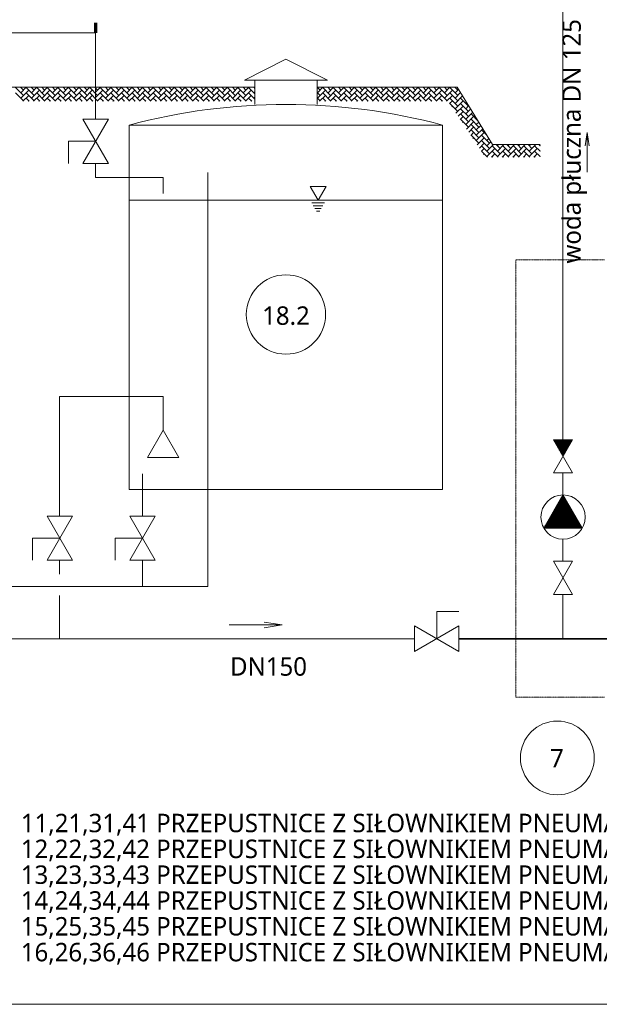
# Model space of a CAD drawing. Extents: x 8447392 to 8536225, y 5996969 to 6031026.
# Tile 30 of 37: x 8496884 to 8498457, y 6024298 to 6026968. Entities that reach past the tile are written whole.
import ezdxf
from ezdxf.enums import TextEntityAlignment as Align

# ---------------------------------------------------------------- set-up
doc = ezdxf.new("R2010")
doc.units = 0
doc.header["$MEASUREMENT"] = 0
doc.linetypes.add('DASHED', pattern=[0.75, 0.5, -0.25])
doc.layers.add('a_armatura', color=7, linetype='CONTINUOUS', lineweight=5)
doc.styles.add('TrembuchetMS', font='trebuc.ttf')

msp = doc.modelspace()

# ---------------------------------------------------------------- linework, layer by layer
at = {"layer": 'a_armatura', "color": 250, "lineweight": 5, "true_color": 0x424242}
for p, q in [((8498358.33046, 6027132.22839), (8498358.33046, 6025783.86156)), ((8496743.22352, 6026932.28732), (8497090.0597, 6026932.28732)), ((8497090.0597, 6026932.28732), (8497090.0597, 6026697.99543)), ((8497606.76961, 6026860.13431), (8497494.26961, 6026803.88431)), ((8497606.76961, 6026860.13431), (8497719.26961, 6026803.88431)), ((8497494.26961, 6026803.88431), (8497719.26961, 6026803.88431)), ((8497522.39461, 6026737.67046), (8497522.39461, 6026803.88431)), ((8497691.14461, 6026737.67046), (8497691.14461, 6026803.88431)), ((8496894.67929, 6026762.20118), (8496873.12668, 6026783.7538)), ((8496894.67929, 6026776.56959), (8496887.05509, 6026784.19379)), ((8496887.49509, 6026783.7538), (8496887.93508, 6026784.19379)), ((8496887.49509, 6026769.38539), (8496902.30349, 6026784.19379)), ((8496887.49509, 6026755.01698), (8496909.0477, 6026776.5696)), ((8496923.41611, 6026762.20118), (8496901.86349, 6026783.7538)), ((8496923.41611, 6026776.56959), (8496915.79191, 6026784.19379)), ((8496916.23191, 6026783.7538), (8496916.6719, 6026784.19379)), ((8496916.23191, 6026769.38539), (8496931.04031, 6026784.19379)), ((8496916.23191, 6026755.01698), (8496937.78452, 6026776.5696)), ((8496952.15293, 6026762.20118), (8496930.60031, 6026783.7538)), ((8496952.15293, 6026776.56959), (8496944.52873, 6026784.19379)), ((8496944.96873, 6026783.7538), (8496945.40872, 6026784.19379)), ((8496944.96873, 6026769.38539), (8496959.77713, 6026784.19379)), ((8496944.96873, 6026755.01698), (8496966.52134, 6026776.5696)), ((8496980.88975, 6026762.20118), (8496959.33713, 6026783.7538)), ((8496980.88975, 6026776.56959), (8496973.26555, 6026784.19379)), ((8496973.70555, 6026783.7538), (8496974.14554, 6026784.19379)), ((8496973.70555, 6026769.38539), (8496988.51394, 6026784.19379)), ((8496973.70555, 6026755.01698), (8496995.25816, 6026776.5696)), ((8497009.62657, 6026762.20118), (8496988.07395, 6026783.7538)), ((8497009.62657, 6026776.56959), (8497002.00237, 6026784.19379)), ((8497002.44237, 6026783.7538), (8497002.88235, 6026784.19379)), ((8497002.44237, 6026769.38539), (8497017.25076, 6026784.19379)), ((8497002.44237, 6026755.01698), (8497023.99498, 6026776.5696)), ((8497038.36339, 6026762.20118), (8497016.81077, 6026783.7538)), ((8497038.36339, 6026776.56959), (8497030.73919, 6026784.19379)), ((8497031.17919, 6026783.7538), (8497031.61917, 6026784.19379)), ((8497031.17919, 6026769.38539), (8497045.98758, 6026784.19379)), ((8497031.17919, 6026755.01698), (8497052.7318, 6026776.5696)), ((8497067.10021, 6026762.20118), (8497045.54759, 6026783.7538)), ((8497067.10021, 6026776.56959), (8497059.47601, 6026784.19379)), ((8497059.91601, 6026783.7538), (8497060.35599, 6026784.19379)), ((8497059.91601, 6026769.38539), (8497074.7244, 6026784.19379)), ((8497059.91601, 6026755.01698), (8497081.46862, 6026776.5696)), ((8497095.83703, 6026762.20118), (8497074.28441, 6026783.7538)), ((8497095.83703, 6026776.56959), (8497088.21283, 6026784.19379)), ((8497088.65283, 6026783.7538), (8497089.09281, 6026784.19379)), ((8497088.65283, 6026769.38539), (8497103.46122, 6026784.19379)), ((8497088.65283, 6026755.01698), (8497110.20544, 6026776.5696)), ((8497124.57385, 6026762.20118), (8497103.02123, 6026783.7538)), ((8497124.57385, 6026776.56959), (8497116.94965, 6026784.19379)), ((8497117.38965, 6026783.7538), (8497117.82963, 6026784.19379)), ((8497117.38965, 6026769.38539), (8497132.19804, 6026784.19379)), ((8497117.38965, 6026755.01698), (8497138.94226, 6026776.5696)), ((8497153.31067, 6026762.20118), (8497131.75805, 6026783.7538)), ((8497153.31067, 6026776.56959), (8497145.68647, 6026784.19379)), ((8497146.12647, 6026783.7538), (8497146.56645, 6026784.19379)), ((8497146.12647, 6026769.38539), (8497160.93486, 6026784.19379)), ((8497146.12647, 6026755.01698), (8497167.67908, 6026776.5696)), ((8497182.04749, 6026762.20118), (8497160.49487, 6026783.7538)), ((8497182.04749, 6026776.56959), (8497174.42329, 6026784.19379)), ((8497174.86329, 6026783.7538), (8497175.30327, 6026784.19379)), ((8497174.86329, 6026769.38539), (8497189.67168, 6026784.19379)), ((8497174.86329, 6026755.01698), (8497196.4159, 6026776.5696)), ((8497210.78431, 6026762.20118), (8497189.23169, 6026783.7538)), ((8497210.78431, 6026776.56959), (8497203.16011, 6026784.19379)), ((8497203.60011, 6026783.7538), (8497204.04009, 6026784.19379)), ((8497203.60011, 6026769.38539), (8497218.4085, 6026784.19379)), ((8497203.60011, 6026755.01698), (8497225.15272, 6026776.5696)), ((8497239.52112, 6026762.20118), (8497217.96851, 6026783.7538)), ((8497239.52112, 6026776.56959), (8497231.89693, 6026784.19379)), ((8497232.33692, 6026783.7538), (8497232.77691, 6026784.19379)), ((8497232.33692, 6026769.38539), (8497247.14532, 6026784.19379)), ((8497232.33692, 6026755.01698), (8497253.88954, 6026776.5696)), ((8497268.25794, 6026762.20118), (8497246.70533, 6026783.7538)), ((8497268.25794, 6026776.56959), (8497260.63375, 6026784.19379)), ((8497261.07374, 6026783.7538), (8497261.51373, 6026784.19379)), ((8497261.07374, 6026769.38539), (8497275.88214, 6026784.19379)), ((8497261.07374, 6026755.01698), (8497282.62636, 6026776.5696)), ((8497296.99476, 6026762.20118), (8497275.44215, 6026783.7538)), ((8497296.99476, 6026776.56959), (8497289.37057, 6026784.19379)), ((8497289.81056, 6026783.7538), (8497290.25055, 6026784.19379)), ((8497289.81056, 6026769.38539), (8497304.61896, 6026784.19379)), ((8497289.81056, 6026755.01698), (8497311.36318, 6026776.5696)), ((8497325.73158, 6026762.20118), (8497304.17897, 6026783.7538)), ((8497325.73158, 6026776.56959), (8497318.10739, 6026784.19379)), ((8497318.54738, 6026783.7538), (8497318.98737, 6026784.19379)), ((8497318.54738, 6026769.38539), (8497333.35578, 6026784.19379)), ((8497318.54738, 6026755.01698), (8497340.1, 6026776.5696)), ((8497354.4684, 6026762.20118), (8497332.91579, 6026783.7538)), ((8497354.4684, 6026776.56959), (8497346.84421, 6026784.19379)), ((8497347.2842, 6026783.7538), (8497347.72419, 6026784.19379)), ((8497347.2842, 6026769.38539), (8497362.0926, 6026784.19379)), ((8497347.2842, 6026755.01698), (8497368.83682, 6026776.5696)), ((8497383.20522, 6026762.20118), (8497361.65261, 6026783.7538)), ((8497383.20522, 6026776.56959), (8497375.58103, 6026784.19379)), ((8497376.02102, 6026783.7538), (8497376.46101, 6026784.19379)), ((8497376.02102, 6026769.38539), (8497390.82942, 6026784.19379)), ((8497376.02102, 6026755.01698), (8497397.57364, 6026776.5696)), ((8497411.94204, 6026762.20118), (8497390.38943, 6026783.7538)), ((8497411.94204, 6026776.56959), (8497404.31785, 6026784.19379)), ((8497404.75784, 6026783.7538), (8497405.19783, 6026784.19379)), ((8497404.75784, 6026769.38539), (8497419.56624, 6026784.19379)), ((8497404.75784, 6026755.01698), (8497426.31046, 6026776.5696)), ((8497440.67886, 6026762.20118), (8497419.12625, 6026783.7538)), ((8497440.67886, 6026776.56959), (8497433.05467, 6026784.19379)), ((8497433.49466, 6026783.7538), (8497433.93465, 6026784.19379)), ((8497433.49466, 6026769.38539), (8497448.30306, 6026784.19379)), ((8497433.49466, 6026755.01698), (8497455.04728, 6026776.5696)), ((8497469.41568, 6026762.20118), (8497447.86307, 6026783.7538)), ((8497469.41568, 6026776.56959), (8497461.79149, 6026784.19379)), ((8497462.23148, 6026783.7538), (8497462.67147, 6026784.19379)), ((8497462.23148, 6026769.38539), (8497477.03988, 6026784.19379)), ((8497462.23148, 6026755.01698), (8497483.7841, 6026776.5696)), ((8497498.1525, 6026762.20118), (8497476.59989, 6026783.7538)), ((8497498.1525, 6026776.56959), (8497490.5283, 6026784.19379)), ((8497490.9683, 6026783.7538), (8497491.40829, 6026784.19379)), ((8497490.9683, 6026769.38539), (8497505.7767, 6026784.19379)), ((8497490.9683, 6026755.01698), (8497512.52092, 6026776.5696)), ((8497522.39461, 6026766.6959), (8497505.33671, 6026783.7538)), ((8497522.39461, 6026781.06431), (8497519.26512, 6026784.19379)), ((8497519.70512, 6026783.7538), (8497520.14511, 6026784.19379)), ((8497699.31024, 6026776.56959), (8497691.68604, 6026784.19379)), ((8497692.12604, 6026783.7538), (8497692.56602, 6026784.19379)), ((8497692.12604, 6026769.38539), (8497706.93443, 6026784.19379)), ((8497692.12604, 6026755.01698), (8497713.67865, 6026776.5696)), ((8497728.04706, 6026762.20118), (8497706.49444, 6026783.7538)), ((8497728.04706, 6026776.56959), (8497720.42286, 6026784.19379)), ((8497720.86286, 6026783.7538), (8497721.30284, 6026784.19379)), ((8497720.86286, 6026769.38539), (8497735.67125, 6026784.19379)), ((8497720.86286, 6026755.01698), (8497742.41547, 6026776.5696)), ((8497756.78388, 6026762.20118), (8497735.23126, 6026783.7538)), ((8497756.78388, 6026776.56959), (8497749.15968, 6026784.19379)), ((8497749.59968, 6026783.7538), (8497750.03966, 6026784.19379)), ((8497749.59968, 6026769.38539), (8497764.40807, 6026784.19379)), ((8497749.59968, 6026755.01698), (8497771.15229, 6026776.5696)), ((8497785.5207, 6026762.20118), (8497763.96808, 6026783.7538)), ((8497785.5207, 6026776.56959), (8497777.8965, 6026784.19379)), ((8497778.3365, 6026783.7538), (8497778.77648, 6026784.19379)), ((8497778.3365, 6026769.38539), (8497793.14489, 6026784.19379)), ((8497778.3365, 6026755.01698), (8497799.88911, 6026776.5696)), ((8497814.25752, 6026762.20118), (8497792.7049, 6026783.7538)), ((8497814.25752, 6026776.56959), (8497806.63332, 6026784.19379)), ((8497807.07332, 6026783.7538), (8497807.5133, 6026784.19379)), ((8497807.07332, 6026769.38539), (8497821.88171, 6026784.19379)), ((8497807.07332, 6026755.01698), (8497828.62593, 6026776.5696)), ((8497842.99434, 6026762.20118), (8497821.44172, 6026783.7538)), ((8497842.99434, 6026776.56959), (8497835.37014, 6026784.19379)), ((8497835.81014, 6026783.7538), (8497836.25012, 6026784.19379)), ((8497835.81014, 6026769.38539), (8497850.61853, 6026784.19379)), ((8497835.81014, 6026755.01698), (8497857.36275, 6026776.5696)), ((8497871.73116, 6026762.20118), (8497850.17854, 6026783.7538)), ((8497871.73116, 6026776.56959), (8497864.10696, 6026784.19379)), ((8497864.54696, 6026783.7538), (8497864.98694, 6026784.19379)), ((8497864.54696, 6026769.38539), (8497879.35535, 6026784.19379)), ((8497864.54696, 6026755.01698), (8497886.09957, 6026776.5696)), ((8497900.46798, 6026762.20118), (8497878.91536, 6026783.7538)), ((8497900.46798, 6026776.56959), (8497892.84378, 6026784.19379)), ((8497893.28378, 6026783.7538), (8497893.72376, 6026784.19379)), ((8497893.28378, 6026769.38539), (8497908.09217, 6026784.19379)), ((8497893.28378, 6026755.01698), (8497914.83639, 6026776.5696)), ((8497929.20479, 6026762.20118), (8497907.65218, 6026783.7538)), ((8497929.20479, 6026776.56959), (8497921.5806, 6026784.19379)), ((8497922.02059, 6026783.7538), (8497922.46058, 6026784.19379)), ((8497922.02059, 6026769.38539), (8497936.82899, 6026784.19379)), ((8497922.02059, 6026755.01698), (8497943.57321, 6026776.5696)), ((8497957.94161, 6026762.20118), (8497936.389, 6026783.7538)), ((8497957.94161, 6026776.56959), (8497950.31742, 6026784.19379)), ((8497950.75741, 6026783.7538), (8497951.1974, 6026784.19379)), ((8497950.75741, 6026769.38539), (8497965.56581, 6026784.19379)), ((8497950.75741, 6026755.01698), (8497972.31003, 6026776.5696)), ((8497986.67843, 6026762.20118), (8497965.12582, 6026783.7538)), ((8497986.67843, 6026776.56959), (8497979.05424, 6026784.19379)), ((8497979.49423, 6026783.7538), (8497979.93422, 6026784.19379)), ((8497979.49423, 6026769.38539), (8497994.30263, 6026784.19379)), ((8497979.49423, 6026755.01698), (8498001.04685, 6026776.5696)), ((8498015.41525, 6026762.20118), (8497993.86264, 6026783.7538)), ((8498015.41525, 6026776.56959), (8498007.79106, 6026784.19379)), ((8498008.23105, 6026783.7538), (8498008.67104, 6026784.19379)), ((8498008.23105, 6026769.38539), (8498023.03945, 6026784.19379)), ((8498008.23105, 6026755.01698), (8498029.78367, 6026776.5696)), ((8498044.15207, 6026762.20118), (8498022.59946, 6026783.7538)), ((8498044.15207, 6026776.56959), (8498036.52788, 6026784.19379)), ((8498036.96787, 6026783.7538), (8498037.40786, 6026784.19379)), ((8498036.96787, 6026769.38539), (8498051.77627, 6026784.19379)), ((8498036.96787, 6026755.01698), (8498058.52049, 6026776.5696)), ((8498072.88889, 6026762.20118), (8498051.33628, 6026783.7538)), ((8498072.88889, 6026776.56959), (8498065.2647, 6026784.19379)), ((8498065.70469, 6026783.7538), (8498066.14468, 6026784.19379)), ((8498065.70469, 6026769.38539), (8498074.99205, 6026778.67275)), ((8496894.67929, 6026747.83277), (8496873.12668, 6026769.38539)), ((8496893.23914, 6026746.39263), (8496909.0477, 6026762.20119)), ((8496923.41611, 6026747.83277), (8496901.86349, 6026769.38539)), ((8496910.48784, 6026746.39263), (8496901.86349, 6026755.01698)), ((8496921.97596, 6026746.39263), (8496937.78452, 6026762.20119)), ((8496952.15293, 6026747.83277), (8496930.60031, 6026769.38539)), ((8496939.22466, 6026746.39263), (8496930.60031, 6026755.01698)), ((8496950.71278, 6026746.39263), (8496966.52134, 6026762.20119)), ((8496980.88975, 6026747.83277), (8496959.33713, 6026769.38539)), ((8496967.96148, 6026746.39263), (8496959.33713, 6026755.01698)), ((8496979.4496, 6026746.39263), (8496995.25816, 6026762.20119)), ((8497009.62657, 6026747.83277), (8496988.07395, 6026769.38539)), ((8496996.6983, 6026746.39263), (8496988.07395, 6026755.01698)), ((8497008.18642, 6026746.39263), (8497023.99498, 6026762.20119)), ((8497038.36339, 6026747.83277), (8497016.81077, 6026769.38539)), ((8497025.43512, 6026746.39263), (8497016.81077, 6026755.01698)), ((8497036.92324, 6026746.39263), (8497052.7318, 6026762.20119)), ((8497067.10021, 6026747.83277), (8497045.54759, 6026769.38539)), ((8497054.17194, 6026746.39263), (8497045.54759, 6026755.01698)), ((8497065.66006, 6026746.39263), (8497081.46862, 6026762.20119)), ((8497095.83703, 6026747.83277), (8497074.28441, 6026769.38539)), ((8497082.90876, 6026746.39263), (8497074.28441, 6026755.01698)), ((8497094.39688, 6026746.39263), (8497110.20544, 6026762.20119)), ((8497124.57385, 6026747.83277), (8497103.02123, 6026769.38539)), ((8497111.64558, 6026746.39263), (8497103.02123, 6026755.01698)), ((8497123.1337, 6026746.39263), (8497138.94226, 6026762.20119)), ((8497153.31067, 6026747.83277), (8497131.75805, 6026769.38539)), ((8497140.3824, 6026746.39263), (8497131.75805, 6026755.01698)), ((8497151.87052, 6026746.39263), (8497167.67908, 6026762.20119)), ((8497182.04749, 6026747.83277), (8497160.49487, 6026769.38539)), ((8497169.11922, 6026746.39263), (8497160.49487, 6026755.01698)), ((8497180.60734, 6026746.39263), (8497196.4159, 6026762.20119)), ((8497210.78431, 6026747.83277), (8497189.23169, 6026769.38539)), ((8497197.85604, 6026746.39263), (8497189.23169, 6026755.01698)), ((8497209.34416, 6026746.39263), (8497225.15272, 6026762.20119)), ((8497239.52112, 6026747.83277), (8497217.96851, 6026769.38539)), ((8497226.59286, 6026746.39263), (8497217.96851, 6026755.01698)), ((8497238.08098, 6026746.39263), (8497253.88954, 6026762.20119)), ((8497268.25794, 6026747.83277), (8497246.70533, 6026769.38539)), ((8497255.32968, 6026746.39263), (8497246.70533, 6026755.01698)), ((8497266.8178, 6026746.39263), (8497282.62636, 6026762.20119)), ((8497296.99476, 6026747.83277), (8497275.44215, 6026769.38539)), ((8497284.0665, 6026746.39263), (8497275.44215, 6026755.01698)), ((8497295.55462, 6026746.39263), (8497311.36318, 6026762.20119)), ((8497325.73158, 6026747.83277), (8497304.17897, 6026769.38539)), ((8497312.80332, 6026746.39263), (8497304.17897, 6026755.01698)), ((8497324.29144, 6026746.39263), (8497340.1, 6026762.20119)), ((8497354.4684, 6026747.83277), (8497332.91579, 6026769.38539)), ((8497341.54014, 6026746.39263), (8497332.91579, 6026755.01698)), ((8497353.02826, 6026746.39263), (8497368.83682, 6026762.20119)), ((8497383.20522, 6026747.83277), (8497361.65261, 6026769.38539)), ((8497370.27696, 6026746.39263), (8497361.65261, 6026755.01698)), ((8497381.76508, 6026746.39263), (8497397.57364, 6026762.20119)), ((8497411.94204, 6026747.83277), (8497390.38943, 6026769.38539)), ((8497399.01378, 6026746.39263), (8497390.38943, 6026755.01698)), ((8497410.5019, 6026746.39263), (8497426.31046, 6026762.20119)), ((8497440.67886, 6026747.83277), (8497419.12625, 6026769.38539)), ((8497427.7506, 6026746.39263), (8497419.12625, 6026755.01698)), ((8497439.23872, 6026746.39263), (8497455.04728, 6026762.20119)), ((8497469.41568, 6026747.83277), (8497447.86307, 6026769.38539)), ((8497456.48742, 6026746.39263), (8497447.86307, 6026755.01698)), ((8497467.97554, 6026746.39263), (8497483.7841, 6026762.20119)), ((8497498.1525, 6026747.83277), (8497476.59989, 6026769.38539)), ((8497485.22424, 6026746.39263), (8497476.59989, 6026755.01698)), ((8497496.71236, 6026746.39263), (8497512.52092, 6026762.20119)), ((8497522.39461, 6026752.32749), (8497505.33671, 6026769.38539)), ((8497513.96106, 6026746.39263), (8497505.33671, 6026755.01698)), ((8497519.70512, 6026769.38539), (8497522.39461, 6026772.07488)), ((8497519.70512, 6026755.01698), (8497522.39461, 6026757.70647)), ((8497699.31024, 6026762.20118), (8497691.14461, 6026770.36682)), ((8497699.31024, 6026747.83277), (8497691.14461, 6026755.99841)), ((8497697.87009, 6026746.39263), (8497713.67865, 6026762.20119)), ((8497728.04706, 6026747.83277), (8497706.49444, 6026769.38539)), ((8497715.11879, 6026746.39263), (8497706.49444, 6026755.01698)), ((8497726.60691, 6026746.39263), (8497742.41547, 6026762.20119)), ((8497756.78388, 6026747.83277), (8497735.23126, 6026769.38539)), ((8497743.85561, 6026746.39263), (8497735.23126, 6026755.01698)), ((8497755.34373, 6026746.39263), (8497771.15229, 6026762.20119)), ((8497785.5207, 6026747.83277), (8497763.96808, 6026769.38539)), ((8497772.59243, 6026746.39263), (8497763.96808, 6026755.01698)), ((8497784.08055, 6026746.39263), (8497799.88911, 6026762.20119)), ((8497814.25752, 6026747.83277), (8497792.7049, 6026769.38539)), ((8497801.32925, 6026746.39263), (8497792.7049, 6026755.01698)), ((8497812.81737, 6026746.39263), (8497828.62593, 6026762.20119)), ((8497842.99434, 6026747.83277), (8497821.44172, 6026769.38539)), ((8497830.06607, 6026746.39263), (8497821.44172, 6026755.01698)), ((8497841.55419, 6026746.39263), (8497857.36275, 6026762.20119)), ((8497871.73116, 6026747.83277), (8497850.17854, 6026769.38539)), ((8497858.80289, 6026746.39263), (8497850.17854, 6026755.01698)), ((8497870.29101, 6026746.39263), (8497886.09957, 6026762.20119)), ((8497900.46798, 6026747.83277), (8497878.91536, 6026769.38539)), ((8497887.53971, 6026746.39263), (8497878.91536, 6026755.01698)), ((8497899.02783, 6026746.39263), (8497914.83639, 6026762.20119)), ((8497929.20479, 6026747.83277), (8497907.65218, 6026769.38539)), ((8497916.27653, 6026746.39263), (8497907.65218, 6026755.01698)), ((8497927.76465, 6026746.39263), (8497943.57321, 6026762.20119)), ((8497957.94161, 6026747.83277), (8497936.389, 6026769.38539)), ((8497945.01335, 6026746.39263), (8497936.389, 6026755.01698)), ((8497956.50147, 6026746.39263), (8497972.31003, 6026762.20119)), ((8497986.67843, 6026747.83277), (8497965.12582, 6026769.38539)), ((8497973.75017, 6026746.39263), (8497965.12582, 6026755.01698)), ((8497985.23829, 6026746.39263), (8498001.04685, 6026762.20119)), ((8498015.41525, 6026747.83277), (8497993.86264, 6026769.38539)), ((8498002.48699, 6026746.39263), (8497993.86264, 6026755.01698)), ((8498013.97511, 6026746.39263), (8498029.78367, 6026762.20119)), ((8498044.15207, 6026747.83277), (8498022.59946, 6026769.38539)), ((8498031.22381, 6026746.39263), (8498022.59946, 6026755.01698)), ((8498042.71193, 6026746.39263), (8498058.52049, 6026762.20119)), ((8498072.88889, 6026747.83277), (8498051.33628, 6026769.38539)), ((8498072.88889, 6026733.46436), (8498051.33628, 6026755.01698)), ((8498065.70469, 6026755.01698), (8498080.47291, 6026769.7852)), ((8498065.70469, 6026740.64857), (8498085.95378, 6026760.89766)), ((8498081.7594, 6026767.69908), (8498080.0731, 6026769.38539)), ((8498101.62571, 6026733.46436), (8498080.0731, 6026755.01698)), ((8496907.60755, 6026746.39263), (8496909.0477, 6026747.83278)), ((8496936.34437, 6026746.39263), (8496937.78452, 6026747.83278)), ((8496965.08119, 6026746.39263), (8496966.52134, 6026747.83278)), ((8496993.81801, 6026746.39263), (8496995.25816, 6026747.83278)), ((8497022.55483, 6026746.39263), (8497023.99498, 6026747.83278)), ((8497051.29165, 6026746.39263), (8497052.7318, 6026747.83278)), ((8497080.02847, 6026746.39263), (8497081.46862, 6026747.83278)), ((8497108.76529, 6026746.39263), (8497110.20544, 6026747.83278)), ((8497137.50211, 6026746.39263), (8497138.94226, 6026747.83278)), ((8497166.23893, 6026746.39263), (8497167.67908, 6026747.83278)), ((8497194.97575, 6026746.39263), (8497196.4159, 6026747.83278)), ((8497223.71257, 6026746.39263), (8497225.15272, 6026747.83278)), ((8497252.44939, 6026746.39263), (8497253.88954, 6026747.83278)), ((8497281.18621, 6026746.39263), (8497282.62636, 6026747.83278)), ((8497309.92303, 6026746.39263), (8497311.36318, 6026747.83278)), ((8497338.65985, 6026746.39263), (8497340.1, 6026747.83278)), ((8497367.39667, 6026746.39263), (8497368.83682, 6026747.83278)), ((8497396.13349, 6026746.39263), (8497397.57364, 6026747.83278)), ((8497424.87031, 6026746.39263), (8497426.31046, 6026747.83278)), ((8497453.60713, 6026746.39263), (8497455.04728, 6026747.83278)), ((8497482.34395, 6026746.39263), (8497483.7841, 6026747.83278)), ((8497511.08077, 6026746.39263), (8497512.52092, 6026747.83278)), ((8497712.2385, 6026746.39263), (8497713.67865, 6026747.83278)), ((8497740.97532, 6026746.39263), (8497742.41547, 6026747.83278)), ((8497769.71214, 6026746.39263), (8497771.15229, 6026747.83278)), ((8497798.44896, 6026746.39263), (8497799.88911, 6026747.83278)), ((8497827.18578, 6026746.39263), (8497828.62593, 6026747.83278)), ((8497855.9226, 6026746.39263), (8497857.36275, 6026747.83278)), ((8497884.65942, 6026746.39263), (8497886.09957, 6026747.83278)), ((8497913.39624, 6026746.39263), (8497914.83639, 6026747.83278)), ((8497942.13306, 6026746.39263), (8497943.57321, 6026747.83278)), ((8497970.86988, 6026746.39263), (8497972.31003, 6026747.83278)), ((8497999.6067, 6026746.39263), (8498001.04685, 6026747.83278)), ((8498028.34352, 6026746.39263), (8498029.78367, 6026747.83278)), ((8498050.71309, 6026740.02538), (8498058.52049, 6026747.83278)), ((8498072.88889, 6026719.09595), (8498051.33628, 6026740.64857)), ((8498056.47643, 6026731.42031), (8498058.52049, 6026733.46437)), ((8498065.70469, 6026726.28016), (8498087.25731, 6026747.83278)), ((8498068.00309, 6026714.21015), (8498087.25731, 6026733.46437)), ((8498101.62571, 6026719.09595), (8498080.0731, 6026740.64857)), ((8498101.62571, 6026704.72754), (8498080.0731, 6026726.28016)), ((8498094.44151, 6026740.64857), (8498096.91551, 6026743.12257)), ((8498094.44151, 6026726.28016), (8498102.39638, 6026734.23503)), ((8498094.44151, 6026711.91175), (8498107.87724, 6026725.34748)), ((8497125.36492, 6026697.99543), (8497056.08289, 6026577.99543)), ((8497125.36492, 6026697.99543), (8497056.08289, 6026697.99543)), ((8497056.08289, 6026697.99543), (8497125.36492, 6026577.99543)), ((8498073.76642, 6026705.60507), (8498087.25731, 6026719.09596)), ((8498079.52975, 6026696.99999), (8498087.25731, 6026704.72755)), ((8498101.62571, 6026690.35913), (8498080.0731, 6026711.91175)), ((8498101.62571, 6026675.99073), (8498080.0731, 6026697.54334)), ((8498094.44151, 6026697.54334), (8498113.35811, 6026716.45994)), ((8498094.44151, 6026683.17493), (8498115.99413, 6026704.72755)), ((8498127.9929, 6026692.72876), (8498108.80992, 6026711.91175)), ((8498130.36253, 6026675.99073), (8498108.80992, 6026697.54334)), ((8498123.17833, 6026697.54334), (8498124.31984, 6026698.68485)), ((8498031.92263, 6026681.9019), (8497181.61658, 6026681.9019)), ((8497181.61658, 6026681.9019), (8497181.61658, 6025693.55569)), ((8498031.92263, 6026681.9019), (8498031.92263, 6025693.55569)), ((8498085.29308, 6026688.39492), (8498087.25731, 6026690.35914)), ((8498096.81975, 6026671.18476), (8498115.99413, 6026690.35914)), ((8498102.58308, 6026662.57968), (8498115.99413, 6026675.99073)), ((8498130.36253, 6026661.62232), (8498108.80992, 6026683.17493)), ((8498123.17833, 6026683.17493), (8498129.8007, 6026689.79731)), ((8498123.17833, 6026668.80653), (8498135.28157, 6026680.90976)), ((8498123.17833, 6026654.43812), (8498140.76244, 6026672.02222)), ((8498108.34641, 6026653.9746), (8498115.99413, 6026661.62232)), ((8498130.36253, 6026647.25391), (8498108.80992, 6026668.80652)), ((8498130.36253, 6026632.8855), (8498108.80992, 6026654.43811)), ((8498114.10974, 6026645.36953), (8498115.99413, 6026647.25391)), ((8498123.17833, 6026640.06971), (8498144.73095, 6026661.62232)), ((8498125.63641, 6026628.15937), (8498144.73095, 6026647.25391)), ((8498151.10965, 6026655.24361), (8498137.54674, 6026668.80652)), ((8498159.09935, 6026632.8855), (8498137.54674, 6026654.43811)), ((8498151.91515, 6026640.06971), (8498157.20503, 6026645.35959)), ((8498423.78208, 6026661.63947), (8498418.08108, 6026625.30608)), ((8498423.78208, 6026661.64297), (8498423.78208, 6026554.11624)), ((8498423.78208, 6026661.63947), (8498429.48307, 6026625.30608)), ((8497090.72391, 6026637.99543), (8497016.84372, 6026637.99543)), ((8497016.84372, 6026637.99543), (8497016.84372, 6026577.99543)), ((8498131.39974, 6026619.55429), (8498144.73095, 6026632.8855)), ((8498137.16307, 6026610.94921), (8498144.73095, 6026618.51709)), ((8498159.09935, 6026618.51709), (8498137.54674, 6026640.0697)), ((8498159.09935, 6026604.14868), (8498137.54674, 6026625.70129)), ((8498151.91515, 6026625.7013), (8498162.6859, 6026636.47204)), ((8498151.91515, 6026611.33289), (8498169.4497, 6026628.86743)), ((8498151.91515, 6026596.96448), (8498173.46777, 6026618.51709)), ((8498187.83617, 6026604.14868), (8498166.28356, 6026625.70129)), ((8498187.83617, 6026618.51709), (8498177.48582, 6026628.86743)), ((8498180.65197, 6026625.7013), (8498183.81811, 6026628.86743)), ((8498180.65197, 6026611.33289), (8498198.18652, 6026628.86743)), ((8498180.65197, 6026596.96448), (8498202.20459, 6026618.51709)), ((8498216.57299, 6026604.14868), (8498195.02038, 6026625.70129)), ((8498216.57299, 6026618.51709), (8498206.22264, 6026628.86743)), ((8498209.38879, 6026625.7013), (8498212.55493, 6026628.86743)), ((8498209.38879, 6026611.33289), (8498226.92334, 6026628.86743)), ((8498209.38879, 6026596.96448), (8498230.94141, 6026618.51709)), ((8498245.30981, 6026604.14868), (8498223.7572, 6026625.70129)), ((8498245.30981, 6026618.51709), (8498234.95946, 6026628.86743)), ((8498238.12561, 6026625.7013), (8498241.29175, 6026628.86743)), ((8498238.12561, 6026611.33289), (8498255.66016, 6026628.86743)), ((8498238.12561, 6026596.96448), (8498259.67823, 6026618.51709)), ((8498274.04663, 6026604.14868), (8498252.49402, 6026625.70129)), ((8498274.04663, 6026618.51709), (8498263.69628, 6026628.86743)), ((8498266.86243, 6026625.7013), (8498270.02857, 6026628.86743)), ((8498266.86243, 6026611.33289), (8498284.39698, 6026628.86743)), ((8498266.86243, 6026596.96448), (8498288.41504, 6026618.51709)), ((8498295.98238, 6026610.94975), (8498281.23083, 6026625.70129)), ((8498295.98238, 6026625.31816), (8498292.4331, 6026628.86743)), ((8498295.59925, 6026625.7013), (8498295.98238, 6026626.08442)), ((8497181.61658, 6026600.16818), (8497181.61658, 6025693.55569)), ((8498153.62929, 6026595.25033), (8498137.54674, 6026611.33288)), ((8498142.9264, 6026602.34414), (8498144.73095, 6026604.14868)), ((8498164.56941, 6026595.25033), (8498173.46777, 6026604.14868)), ((8498182.36611, 6026595.25033), (8498166.28356, 6026611.33288)), ((8498167.9977, 6026595.25033), (8498166.28356, 6026596.96447)), ((8498193.30623, 6026595.25033), (8498202.20459, 6026604.14868)), ((8498211.10293, 6026595.25033), (8498195.02038, 6026611.33288)), ((8498196.73452, 6026595.25033), (8498195.02038, 6026596.96447)), ((8498222.04305, 6026595.25033), (8498230.94141, 6026604.14868)), ((8498239.83975, 6026595.25033), (8498223.7572, 6026611.33288)), ((8498225.47134, 6026595.25033), (8498223.7572, 6026596.96447)), ((8498250.77987, 6026595.25033), (8498259.67823, 6026604.14868)), ((8498268.57657, 6026595.25033), (8498252.49402, 6026611.33288)), ((8498254.20816, 6026595.25033), (8498252.49402, 6026596.96447)), ((8498279.51669, 6026595.25033), (8498288.41504, 6026604.14868)), ((8498295.98238, 6026596.58134), (8498281.23083, 6026611.33288)), ((8498282.94498, 6026595.25033), (8498281.23083, 6026596.96447)), ((8498295.59925, 6026611.33289), (8498295.98238, 6026611.71602)), ((8498295.59925, 6026596.96448), (8498295.98238, 6026597.34761)), ((8497125.36492, 6026577.99543), (8497056.08289, 6026577.99543)), ((8497090.0597, 6026540.16818), (8497090.0597, 6026577.99543)), ((8497090.0597, 6026540.16818), (8497273.80502, 6026540.16818)), ((8497273.80502, 6026540.16818), (8497273.80502, 6026496.2718)), ((8497394.56224, 6025431.37914), (8497394.56224, 6026553.45823)), ((8497672.36977, 6026515.78863), (8497715.67104, 6026515.78863)), ((8497694.02041, 6026478.28863), (8497672.36977, 6026515.78863)), ((8497694.02041, 6026478.28863), (8497715.67104, 6026515.78863)), ((8497181.61658, 6026478.28863), (8498031.92263, 6026478.28863)), ((8497676.6999, 6026470.78863), (8497711.34092, 6026470.78863)), ((8497681.03003, 6026463.28863), (8497707.01079, 6026463.28863)), ((8497685.36016, 6026455.78863), (8497702.68066, 6026455.78863)), ((8497689.69028, 6026448.28863), (8497698.35054, 6026448.28863)), ((8496992.63184, 6025622.00954), (8496992.63184, 6025946.32738)), ((8497273.80502, 6025946.32738), (8496992.63184, 6025946.32738)), ((8497273.80502, 6025854.44885), (8497273.80502, 6025946.32738)), ((8497231.11241, 6025780.50308), (8497273.80502, 6025854.44885)), ((8497273.80502, 6025854.44885), (8497316.49763, 6025780.50308)), ((8498332.3497, 6025828.86156), (8498384.31123, 6025828.86156)), ((8498332.3497, 6025738.86156), (8498384.31123, 6025828.86156)), ((8498384.31123, 6025738.86156), (8498332.3497, 6025828.86156)), ((8498332.44856, 6025828.69034), (8498332.61979, 6025828.86156)), ((8498333.74265, 6025826.4489), (8498336.15532, 6025828.86156)), ((8498364.8998, 6025795.23998), (8498333.81338, 6025826.3264)), ((8498366.19389, 6025797.48142), (8498334.81375, 6025828.86156)), ((8498335.03675, 6025824.20746), (8498339.69085, 6025828.86156)), ((8498336.33084, 6025821.96602), (8498343.22639, 6025828.86156)), ((8498337.62494, 6025819.72458), (8498346.76192, 6025828.86156)), ((8498367.48799, 6025799.72286), (8498338.34928, 6025828.86156)), ((8498363.6057, 6025792.99854), (8498338.64301, 6025817.96124)), ((8498338.91904, 6025817.48314), (8498350.29745, 6025828.86156)), ((8498340.21313, 6025815.2417), (8498353.83299, 6025828.86156)), ((8498341.50723, 6025813.00026), (8498357.36852, 6025828.86156)), ((8498368.78208, 6025801.9643), (8498341.88482, 6025828.86156)), ((8498342.80132, 6025810.75883), (8498360.90406, 6025828.86156)), ((8498344.09542, 6025808.51739), (8498364.43959, 6025828.86156)), ((8498345.38951, 6025806.27595), (8498367.97512, 6025828.86156)), ((8498370.07618, 6025804.20574), (8498345.42035, 6025828.86156)), ((8498346.68361, 6025804.03451), (8498371.51066, 6025828.86156)), ((8498347.9777, 6025801.79307), (8498375.04619, 6025828.86156)), ((8498371.37027, 6025806.44717), (8498348.95589, 6025828.86156)), ((8498349.2718, 6025799.55163), (8498378.58173, 6025828.86156)), ((8498350.56589, 6025797.31019), (8498382.11726, 6025828.86156)), ((8498351.85999, 6025795.06875), (8498382.47861, 6025825.68738)), ((8498372.66437, 6025808.68861), (8498352.49142, 6025828.86156)), ((8498353.15408, 6025792.82732), (8498377.64898, 6025817.32221)), ((8498373.95846, 6025810.93005), (8498356.02695, 6025828.86156)), ((8498375.25256, 6025813.17149), (8498359.56249, 6025828.86156)), ((8498376.54665, 6025815.41293), (8498363.09802, 6025828.86156)), ((8498377.84075, 6025817.65437), (8498366.63356, 6025828.86156)), ((8498379.13484, 6025819.89581), (8498370.16909, 6025828.86156)), ((8498380.42894, 6025822.13725), (8498373.70462, 6025828.86156)), ((8498381.72304, 6025824.37868), (8498377.24016, 6025828.86156)), ((8498383.01713, 6025826.62012), (8498380.77569, 6025828.86156)), ((8498362.31161, 6025790.7571), (8498343.47263, 6025809.59608)), ((8498361.01751, 6025788.51567), (8498348.30226, 6025801.23091)), ((8498359.72342, 6025786.27423), (8498353.13189, 6025792.86575)), ((8498354.44818, 6025790.58588), (8498372.81935, 6025808.95705)), ((8498355.74227, 6025788.34444), (8498367.98972, 6025800.59189)), ((8498357.03637, 6025786.103), (8498363.16009, 6025792.22672)), ((8497316.49763, 6025780.50308), (8497231.11241, 6025780.50308)), ((8498358.42932, 6025784.03279), (8498357.96152, 6025784.50059)), ((8497217.77435, 6025622.00954), (8497217.77435, 6025736.71834)), ((8498332.3497, 6025738.86156), (8498384.31123, 6025738.86156)), ((8498358.33046, 6025738.86156), (8498358.33046, 6025679.13542)), ((8497181.61658, 6025693.55569), (8498031.92263, 6025693.55569)), ((8498358.33046, 6025679.13542), (8498306.36894, 6025589.13542)), ((8498309.29629, 6025594.20574), (8498371.46913, 6025656.37858)), ((8498314.12592, 6025602.5709), (8498370.17504, 6025658.62002)), ((8498318.95555, 6025610.93607), (8498368.88094, 6025660.86146)), ((8498323.78518, 6025619.30123), (8498367.58685, 6025663.1029)), ((8498328.61481, 6025627.66639), (8498366.29275, 6025665.34434)), ((8498333.44443, 6025636.03156), (8498364.99865, 6025667.58578)), ((8498338.27406, 6025644.39672), (8498363.70456, 6025669.82721)), ((8498343.10369, 6025652.76188), (8498362.41046, 6025672.06865)), ((8498406.62675, 6025595.48379), (8498345.38951, 6025656.72104)), ((8498401.79713, 6025603.84895), (8498346.68361, 6025658.96247)), ((8498347.93332, 6025661.12704), (8498361.11637, 6025674.31009)), ((8498396.9675, 6025612.21412), (8498347.9777, 6025661.20391)), ((8498392.13787, 6025620.57928), (8498349.2718, 6025663.44535)), ((8498387.30824, 6025628.94444), (8498350.56589, 6025665.68679)), ((8498382.47861, 6025637.30961), (8498351.85999, 6025667.92823)), ((8498352.76295, 6025669.49221), (8498359.82227, 6025676.55153)), ((8498377.64898, 6025645.67477), (8498353.15408, 6025670.16967)), ((8498372.81935, 6025654.03993), (8498354.44818, 6025672.41111)), ((8498367.98972, 6025662.4051), (8498355.74227, 6025674.65254)), ((8498363.16009, 6025670.77026), (8498357.03637, 6025676.89398)), ((8498357.59258, 6025677.85737), (8498358.52818, 6025678.79297)), ((8498358.33046, 6025679.13542), (8498410.29199, 6025589.13542)), ((8498307.7615, 6025589.13542), (8498372.76323, 6025654.13714)), ((8498311.29704, 6025589.13542), (8498374.05732, 6025651.8957)), ((8498314.83257, 6025589.13542), (8498375.35142, 6025649.65427)), ((8498318.36811, 6025589.13542), (8498376.64551, 6025647.41283)), ((8498321.90364, 6025589.13542), (8498377.93961, 6025645.17139)), ((8498325.43917, 6025589.13542), (8498379.2337, 6025642.92995)), ((8498328.97471, 6025589.13542), (8498380.5278, 6025640.68851)), ((8498370.54872, 6025589.13542), (8498329.86037, 6025629.82377)), ((8498374.08425, 6025589.13542), (8498331.15446, 6025632.06521)), ((8498377.61979, 6025589.13542), (8498332.44856, 6025634.30665)), ((8498332.51024, 6025589.13542), (8498381.82189, 6025638.44707)), ((8498381.15532, 6025589.13542), (8498333.74265, 6025636.54809)), ((8498384.69085, 6025589.13542), (8498335.03675, 6025638.78953)), ((8498336.04578, 6025589.13542), (8498383.11599, 6025636.20563)), ((8498388.22639, 6025589.13542), (8498336.33084, 6025641.03096)), ((8498391.76192, 6025589.13542), (8498337.62494, 6025643.2724)), ((8498395.29745, 6025589.13542), (8498338.91904, 6025645.51384)), ((8498339.58131, 6025589.13542), (8498384.41008, 6025633.9642)), ((8498398.83299, 6025589.13542), (8498340.21313, 6025647.75528)), ((8498402.36852, 6025589.13542), (8498341.50723, 6025649.99672)), ((8498405.90406, 6025589.13542), (8498342.80132, 6025652.23816)), ((8498343.11684, 6025589.13542), (8498385.70418, 6025631.72276)), ((8498409.43959, 6025589.13542), (8498344.09542, 6025654.4796)), ((8498346.65238, 6025589.13542), (8498386.99827, 6025629.48132)), ((8497027.93706, 6025622.00954), (8496958.65503, 6025502.00954)), ((8497027.93706, 6025622.00954), (8496958.65503, 6025622.00954)), ((8496958.65503, 6025622.00954), (8497027.93706, 6025502.00954)), ((8497252.41537, 6025622.00954), (8497183.13334, 6025502.00954)), ((8497252.41537, 6025622.00954), (8497183.13334, 6025622.00954)), ((8497183.13334, 6025622.00954), (8497252.41537, 6025502.00954)), ((8498328.12231, 6025589.13542), (8498314.33123, 6025602.92651)), ((8498331.65784, 6025589.13542), (8498315.62532, 6025605.16795)), ((8498335.19338, 6025589.13542), (8498316.91942, 6025607.40938)), ((8498338.72891, 6025589.13542), (8498318.21351, 6025609.65082)), ((8498342.26445, 6025589.13542), (8498319.50761, 6025611.89226)), ((8498345.79998, 6025589.13542), (8498320.8017, 6025614.1337)), ((8498349.33551, 6025589.13542), (8498322.0958, 6025616.37514)), ((8498352.87105, 6025589.13542), (8498323.38989, 6025618.61658)), ((8498356.40658, 6025589.13542), (8498324.68399, 6025620.85802)), ((8498359.94212, 6025589.13542), (8498325.97808, 6025623.09945)), ((8498363.47765, 6025589.13542), (8498327.27218, 6025625.34089)), ((8498367.01318, 6025589.13542), (8498328.56627, 6025627.58233)), ((8498350.18791, 6025589.13542), (8498388.29237, 6025627.23988)), ((8498353.72345, 6025589.13542), (8498389.58646, 6025624.99844)), ((8498357.25898, 6025589.13542), (8498390.88056, 6025622.757)), ((8498360.79451, 6025589.13542), (8498392.17465, 6025620.51556)), ((8498364.33005, 6025589.13542), (8498393.46875, 6025618.27412)), ((8498367.86558, 6025589.13542), (8498394.76284, 6025616.03269)), ((8498371.40111, 6025589.13542), (8498396.05694, 6025613.79125)), ((8498374.93665, 6025589.13542), (8498397.35104, 6025611.54981)), ((8498378.47218, 6025589.13542), (8498398.64513, 6025609.30837)), ((8498382.00772, 6025589.13542), (8498399.93923, 6025607.06693)), ((8498385.54325, 6025589.13542), (8498401.23332, 6025604.82549)), ((8498389.07878, 6025589.13542), (8498402.52742, 6025602.58405)), ((8498306.36894, 6025589.13542), (8498410.29199, 6025589.13542)), ((8498306.90911, 6025589.13542), (8498306.56665, 6025589.47787)), ((8498310.44464, 6025589.13542), (8498307.86075, 6025591.71931)), ((8498313.98018, 6025589.13542), (8498309.15484, 6025593.96075)), ((8498317.51571, 6025589.13542), (8498310.44894, 6025596.20219)), ((8498321.05124, 6025589.13542), (8498311.74304, 6025598.44363)), ((8498324.58678, 6025589.13542), (8498313.03713, 6025600.68507)), ((8498392.61432, 6025589.13542), (8498403.82151, 6025600.34262)), ((8498396.14985, 6025589.13542), (8498405.11561, 6025598.10118)), ((8498399.68539, 6025589.13542), (8498406.4097, 6025595.85974)), ((8498403.22092, 6025589.13542), (8498407.7038, 6025593.6183)), ((8498406.75645, 6025589.13542), (8498408.99789, 6025591.37686)), ((8496993.29605, 6025562.00954), (8496919.41586, 6025562.00954)), ((8496919.41586, 6025562.00954), (8496919.41586, 6025502.00954)), ((8497217.77435, 6025562.00954), (8497143.89417, 6025562.00954)), ((8497143.89417, 6025562.00954), (8497143.89417, 6025502.00954)), ((8498358.33046, 6025559.13542), (8498358.33046, 6025499.40928)), ((8497027.93706, 6025502.00954), (8496958.65503, 6025502.00954)), ((8496992.63184, 6025464.18228), (8496992.63184, 6025502.00954)), ((8497252.41537, 6025502.00954), (8497183.13334, 6025502.00954)), ((8497217.77435, 6025431.35552), (8497217.77435, 6025502.00954)), ((8498332.3497, 6025409.40928), (8498384.31123, 6025499.40928)), ((8498332.3497, 6025499.40928), (8498384.31123, 6025499.40928)), ((8498384.31123, 6025409.40928), (8498332.3497, 6025499.40928)), ((8497394.56224, 6025431.33302), (8496438.72099, 6025431.29725)), ((8496992.63184, 6025289.40928), (8496992.63184, 6025406.78204)), ((8498332.3497, 6025409.40928), (8498384.31123, 6025409.40928)), ((8498358.33046, 6025409.40928), (8498358.33046, 6025289.40928)), ((8498015.7928, 6025289.40928), (8498015.7928, 6025363.28947)), ((8498015.7928, 6025363.28947), (8498075.7928, 6025363.28947)), ((8497596.43392, 6025326.82229), (8497547.9894, 6025334.42362)), ((8497596.43859, 6025326.82229), (8497453.06962, 6025326.82229)), ((8497596.43392, 6025326.82229), (8497547.9894, 6025319.22097)), ((8497955.7928, 6025254.76827), (8498075.7928, 6025324.0503)), ((8497955.7928, 6025254.76827), (8497955.7928, 6025324.0503)), ((8497955.7928, 6025324.0503), (8498075.7928, 6025254.76827)), ((8498075.7928, 6025254.76827), (8498075.7928, 6025324.0503)), ((8496840.65138, 6025289.40928), (8497955.7928, 6025289.40928))]:
    msp.add_line(p, q, dxfattribs=at)
at = {"layer": 'a_armatura', "color": 250, "lineweight": 70, "true_color": 0x424242}
msp.add_line((8497090.0597, 6026958.73887), (8497090.0597, 6026932.28732), dxfattribs=at)
at = {"layer": 'a_armatura', "color": 250, "linetype": 'DASHED', "lineweight": 5, "true_color": 0x424242}
for p, q in [((8498230.81744, 6025131.13897), (8498230.81744, 6026316.16622)), ((8498230.81744, 6026316.16622), (8498470.81744, 6026316.16622)), ((8498230.81744, 6025131.13897), (8498470.81744, 6025131.13897))]:
    msp.add_line(p, q, dxfattribs=at)
at = {"layer": 'a_armatura', "color": 250, "lineweight": 35, "true_color": 0x424242}
msp.add_line((8498075.7928, 6025289.40928), (8499798.33046, 6025289.40928), dxfattribs=at)
at = {"layer": 'a_armatura', "color": 250, "lineweight": 5, "true_color": 0x424242}
for points in [[(8493952.82597, 6027886.9715), (8492174.48018, 6027886.9715), (8492174.48018, 6024298.32142), (8501121.47424, 6024298.32142), (8501121.47424, 6026717.21868), (8500904.30387, 6026717.21868)], [(8496310.88862, 6026784.19379), (8497522.39461, 6026784.19379)], [(8497691.14461, 6026784.19379), (8498071.58727, 6026784.19379), (8498167.37559, 6026628.86743), (8498295.98238, 6026628.86743)]]:
    msp.add_lwpolyline(points, dxfattribs=at)
for centre, radius in [((8497606.76961, 6026168.33859), 107.60486), ((8498358.3986, 6025619.25313), 60), ((8498343.00806, 6024966.28068), 100)]:
    msp.add_circle(centre, radius, dxfattribs=at)
msp.add_arc((8497606.76961, 6025089.20386), 1648.4666, 75.05402291, 104.94597709, dxfattribs=at)
msp.add_arc((8497606.76961, 6025089.20386), 1648.4666, 75.05402291, 104.94597709, dxfattribs=at)

# ---------------------------------------------------------------- texts
at = {"layer": 'a_armatura', "color": 250, "lineweight": 5, "true_color": 0x424242, "style": 'TrembuchetMS'}
msp.add_text('woda płuczna DN 125', height=50, rotation=90, dxfattribs=at).set_placement((8498406.73524, 6026637.83214), align=Align.CENTER)
for s, p in [('18.2', (8497606.76961, 6026140.33859)), ('DN150', (8497559.42502, 6025189.12585)), ('7', (8498341.71948, 6024940.64733))]:
    msp.add_text(s, height=50, dxfattribs=at).set_placement(p, align=Align.CENTER)
for s, p in [('11,21,31,41 PRZEPUSTNICE Z SIŁOWNIKIEM PNEUMATYCZNYM: WODA SUROWA', (8496887.47662, 6024764.81379)), ('12,22,32,42 PRZEPUSTNICE Z SIŁOWNIKIEM PNEUMATYCZNYM: POPŁUCZYNY', (8496887.47662, 6024694.81379)), ('13,23,33,43 PRZEPUSTNICE Z SIŁOWNIKIEM PNEUMATYCZNYM: SPUST 1 FILTRATU', (8496887.47662, 6024624.81379)), ('14,24,34,44 PRZEPUSTNICE Z SIŁOWNIKIEM PNEUMATYCZNYM: POWIETRZE', (8496887.47662, 6024554.81379)), ('15,25,35,45 PRZEPUSTNICE Z SIŁOWNIKIEM PNEUMATYCZNYM: WODA UZDATNIONA', (8496887.47662, 6024484.81379)), ('16,26,36,46 PRZEPUSTNICE Z SIŁOWNIKIEM PNEUMATYCZNYM: WODA PLUCZNA', (8496887.47662, 6024414.81379))]:
    msp.add_text(s, height=50, dxfattribs=at).set_placement(p)

doc.saveas('drawing.dxf')
